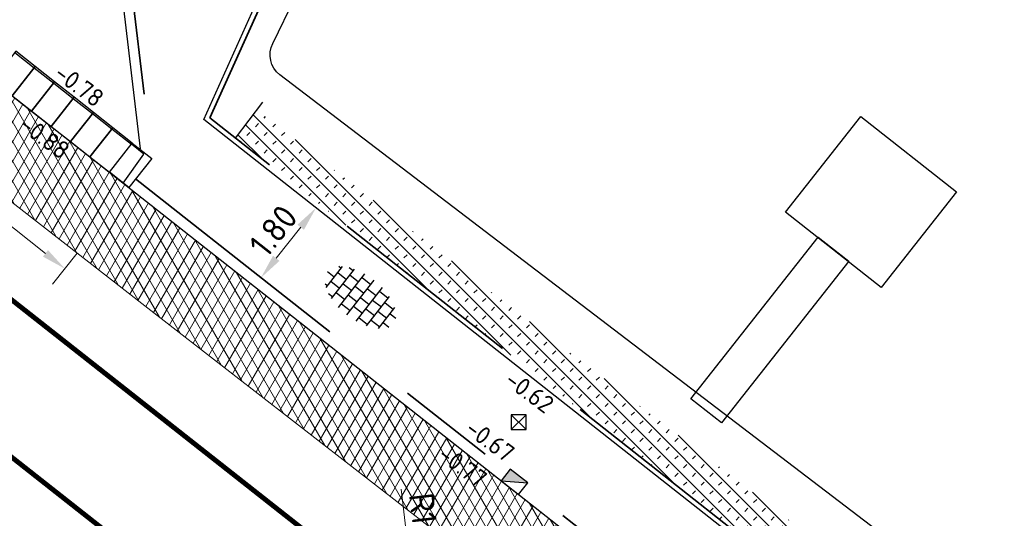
# Model space of a CAD drawing. Header units: metres. Extents: x -1 to 222837, y -2 to 853657.
# Tile 194 of 256: x 111319 to 111339, y 426538 to 426548. Entities that reach past the tile are written whole.
import ezdxf
from ezdxf.enums import TextEntityAlignment as Align

# ---------------------------------------------------------------- set-up
doc = ezdxf.new("R2010")
doc.units = ezdxf.units.M
doc.header["$XCLIPFRAME"] = 0
for name, pattern in [('1-1', [20, 10, -10]), ('VH-OPSLUITBAND_100X200', [16, 8, -2, 4, -2]), ('VH-TROTTOIRBAND_130-150', [15, 5, -2, 2, -2, 2, -2])]:
    doc.linetypes.add(name, pattern=pattern)
for name, color, linetype in [('A-Maatvoering', 30, 'Continuous'), ('GreenToColour', 30, 'Continuous'), ('Verkeersbord', 7, 'Continuous'), ('X-REF', 7, 'Continuous')]:
    doc.layers.add(name, color=color, linetype=linetype)
for name, color, linetype, lineweight in [('A-TXT-T25', 7, 'Continuous', 25), ('B-ALG_BEstaand asfalt', 8, 'Continuous', 5), ('B-GRS-WERKGRENS', 4, 'WERKGRENS', 25), ('B-OI-RI-GWA_KOLK-S', 30, 'Continuous', 30), ('Inritband', 200, 'Continuous', 25), ('N-WE-RI-HWA_KOLK-S', 150, 'Continuous', 25), ('N-WE-VH-KANTOPSLUITING_OB 150 250', 140, 'VH-OPSLUITBAND_100X200', 35), ('N-WE-VH-KANTOPSLUITING_OPSLUITBAND_100X200-G VOETPAD', 150, 'VH-OPSLUITBAND_100X200', 35), ('N-WE-VH-KANTOPSLUITING_RWSBAND-G', 210, 'VH-TROTTOIRBAND_130-150', 35), ('N-WE-VH-KANTOPSLUITING_VOORKANT OB 100X200', 7, 'Continuous', 25), ('N-WE-VH-KANTOPSLUITING_VOORKANT OB 150 250', 7, 'Continuous', 25), ('N-WE-VH-KANTOPSLUITING_VOORKANT RWS-BAND', 7, 'Continuous', 25), ('N-WE-VH-VERHARDING_ASFALT-A', 252, 'Continuous', 18), ('N-WE-VH-VERHARDING_TEGEL-S', 7, 'Continuous', 25), ('N-WE-VW-MARKERING_LANGS-G', 7, 'Continuous', 35), ('X-XX-AL-HOOGTELABEL-T25', 7, 'Continuous', 25)]:
    doc.layers.add(name, color=color, linetype=linetype, lineweight=lineweight)
doc.styles.add('NLCS-ISO', font='NLCS-ISO.ttf')
doc.styles.add('NLCS-ISO-ANNOTATIEF-T25', font='NLCS-ISO.ttf', dxfattribs={"height": 2.5})
doc.styles.add('NLCS-ISO-M1000-T25', font='NLCS-ISO.ttf')
doc.linetypes.add('WERKGRENS', pattern='A,2.5,-1,[133,ltypeshp.shx,S=1,R=0,X=-1,Y=0],-1,2.5', length=7)
doc.dimstyles.new('NLCS-ANNOTATIEF-T25-PIJL', dxfattribs={"dimtxt": 2.5, "dimasz": 2.5, "dimexe": 2, "dimexo": 2, "dimgap": 0.7, "dimtad": 1, "dimzin": 0, "dimdsep": 46, "dimtxsty": 'NLCS-ISO-ANNOTATIEF-T25', "dimcen": 0, "dimdle": 2, "dimclrd": 256, "dimclre": 256, "dimclrt": 256, "dimadec": 5, "dimazin": 0, "dimtfac": 1, "dimtofl": 0, "dimtmove": 1, "dimatfit": 0, "dimfxl": 2, "dimfxlon": 1, "dimtfillclr": 254, "dimtolj": 1, "dimtzin": 0, "dimlwd": 18, "dimlwe": 18, "dimarcsym": 0})
picture_1 = doc.add_image_def('image1.ecw', size_in_pixel=(400001, 250001))
picture_2 = doc.add_image_def('image2.ecw', size_in_pixel=(120000, 80000))
picture_3 = doc.add_image_def('image5.jpg', size_in_pixel=(378, 378))
picture_4 = doc.add_image_def('image15.png', size_in_pixel=(67, 354))

# ---------------------------------------------------------------- blocks, each defined once
blk = doc.blocks.new('SVH-TEGEL_300X300_DUN_HALFST-SO')
for p, q in [((-1.5, -2.87), (-1.5, 2.87)), ((0, -2.97), (0, 2.97)), ((1.5, -2.87), (1.5, 2.87)), ((-4.89, 1.5), (-4.5, 1.5)), ((-4.5, -1.8), (-4.5, 1.8)), ((-3.7, 2.25), (-3, 2.25)), ((-3, -2.52), (-3, 2.52)), ((-3, 1.5), (-1.5, 1.5)), ((-1.5, 2.25), (0, 2.25)), ((0, 1.5), (1.5, 1.5)), ((1.5, 2.25), (3, 2.25)), ((3, -2.52), (3, 2.52)), ((3, 1.5), (4.5, 1.5)), ((4.5, -1.8), (4.5, 1.8)), ((-5.66, 0), (-4.5, 0)), ((-4.5, 0.75), (-3, 0.75)), ((-3, 0), (-1.5, 0)), ((-1.5, 0.75), (0, 0.75)), ((0, 0), (1.5, 0)), ((1.5, 0.75), (3, 0.75)), ((3, 0), (4.5, 0)), ((4.5, 0.75), (5.48, 0.75)), ((-4.5, -0.75), (-3, -0.75)), ((-1.5, -0.75), (0, -0.75)), ((1.5, -0.75), (3, -0.75)), ((4.5, -0.75), (5.48, -0.75)), ((-4.89, -1.5), (-4.5, -1.5)), ((-3.7, -2.25), (-3, -2.25)), ((-3, -1.5), (-1.5, -1.5)), ((-1.5, -2.25), (0, -2.25)), ((0, -1.5), (1.5, -1.5)), ((1.5, -2.25), (3, -2.25)), ((3, -1.5), (4.5, -1.5))]:
    blk.add_line(p, q)
at = {"style": 'NLCS-ISO'}
blk.add_attdef('FORMAAT', text='', height=1.8, dxfattribs=at).set_placement((-5.76, 0), align=Align.MIDDLE_RIGHT)
blk.add_attdef('KLEUR', text='', height=1.8, dxfattribs=at).set_placement((5.58, 0), align=Align.MIDDLE_LEFT)
at = {"style": 'NLCS-ISO', "flags": 1}
blk.add_attdef('FUNCTIE', text='', height=1.8, dxfattribs=at).set_placement((0.12, -3.58), align=Align.MIDDLE_CENTER)
blk = doc.blocks.new('inritband tussenstuk')
at = {"layer": 'Inritband', "flags": 128}
blk.add_lwpolyline([(0, 0.75), (0, 0), (0.5, 0), (0.5, 0.75)], close=True, dxfattribs=at)
blk.add_lwpolyline([(0, 0.72), (0.5, 0.72)], dxfattribs=at)
blk = doc.blocks.new('inritband zijkant')
at = {"layer": 'Inritband', "flags": 128}
blk.add_lwpolyline([(0, 0.75), (0, 0), (0.5, 0), (0.5, 0.75)], close=True, dxfattribs=at)
blk.add_lwpolyline([(0.144, 0), (0.18, 0.72), (0.5, 0.72)], dxfattribs=at)
blk = doc.blocks.new('*D277')
at = {"layer": 'A-Maatvoering', "linetype": 'Continuous', "lineweight": 18, "transparency": 16777216}
for p, q in [((111325.127, 426543.973), (111324.812, 426544.221)), ((111324.817, 426543.581), (111324.322, 426542.952)), ((111324.013, 426542.559), (111323.699, 426542.807))]:
    blk.add_line(p, q, dxfattribs=at)
at = {"layer": 'A-Maatvoering', "transparency": 16777216}
for points in [[(111324.752, 426543.632), (111324.883, 426543.529), (111325.127, 426543.973)], [(111324.257, 426543.004), (111324.388, 426542.9), (111324.013, 426542.559)]]:
    blk.add_solid(points, dxfattribs=at)
at = {"layer": 'Defpoints', "color": 0, "transparency": 16777216}
for p in [(111325.375, 426543.778), (111324.013, 426542.559), (111324.261, 426542.364)]:
    blk.add_point(p, dxfattribs=at)
at = {"layer": 'A-Maatvoering', "transparency": 16777216, "insert": (111324.263, 426543.508), "char_height": 0.5, "attachment_point": 5, "rotation": 51.7861, "style": 'NLCS-ISO-ANNOTATIEF-T25'}
blk.add_mtext('\\A1;1.80', dxfattribs=at)
blk = doc.blocks.new('B-SRI-KOLK_STRAAT_300X300-SO')
at = {"color": 0}
for p, q in [((-0.75, 0), (0.75, 1.5)), ((0.75, 0), (-0.75, 1.5))]:
    blk.add_line(p, q, dxfattribs=at)
blk.add_3dface([(-0.75, 0), (0.75, 0), (0.75, 1.5), (-0.75, 1.5)], dxfattribs=at)
blk = doc.blocks.new('N-SRI-KOLK_TROTTOIR-SO')
blk.add_hatch(color=256).paths.add_polyline_path([(1.125, 1.5), (-1.125, 1.5), (-1.125, 0)])
blk.add_line((-1.125, 0), (1.125, 1.5))
at = {"flags": 128}
blk.add_lwpolyline([(-1.125, 0), (1.125, 0), (1.125, 1.5), (-1.125, 1.5)], close=True, dxfattribs=at)
blk = doc.blocks.new('*D482')
at = {"layer": 'A-Maatvoering', "linetype": 'Continuous', "lineweight": 18, "transparency": 16777216}
for p, q in [((111311.652, 426549.862), (111311.157, 426549.234)), ((111311.798, 426549.239), (111319.655, 426543.053)), ((111320.295, 426543.058), (111319.8, 426542.429))]:
    blk.add_line(p, q, dxfattribs=at)
at = {"layer": 'A-Maatvoering', "transparency": 16777216}
for points in [[(111311.849, 426549.304), (111311.746, 426549.173), (111311.405, 426549.548)], [(111319.706, 426543.118), (111319.603, 426542.987), (111320.047, 426542.743)]]:
    blk.add_solid(points, dxfattribs=at)
at = {"layer": 'Defpoints', "color": 0, "transparency": 16777216}
for p in [(111312.697, 426551.189), (111321.339, 426544.384), (111320.047, 426542.743)]:
    blk.add_point(p, dxfattribs=at)
at = {"layer": 'A-Maatvoering', "transparency": 16777216, "insert": (111315.967, 426546.452), "char_height": 0.5, "attachment_point": 5, "rotation": 321.7857, "style": 'NLCS-ISO-ANNOTATIEF-T25'}
blk.add_mtext('\\A1;11.00', dxfattribs=at)
blk = doc.blocks.new('*D483')
at = {"layer": 'A-Maatvoering', "linetype": 'Continuous', "lineweight": 18, "transparency": 16777216}
for p, q in [((111313.05, 426540.714), (111313.545, 426541.343)), ((111313.69, 426540.719), (111323.904, 426532.677)), ((111324.05, 426532.054), (111324.545, 426532.682))]:
    blk.add_line(p, q, dxfattribs=at)
at = {"layer": 'A-Maatvoering', "transparency": 16777216}
for points in [[(111313.742, 426540.785), (111313.639, 426540.654), (111313.297, 426541.029)], [(111323.956, 426532.743), (111323.853, 426532.612), (111324.297, 426532.368)]]:
    blk.add_solid(points, dxfattribs=at)
at = {"layer": 'Defpoints', "color": 0, "transparency": 16777216}
for p in [(111312.438, 426539.938), (111324.297, 426532.368), (111323.438, 426531.277)]:
    blk.add_point(p, dxfattribs=at)
at = {"layer": 'A-Maatvoering', "transparency": 16777216, "insert": (111319.039, 426537.005), "char_height": 0.5, "attachment_point": 5, "rotation": 321.7861, "style": 'NLCS-ISO-ANNOTATIEF-T25'}
blk.add_mtext('\\A1;14.00', dxfattribs=at)
blk = doc.blocks.new('*D1826')
at = {"layer": 'A-TXT-T25', "linetype": 'Continuous', "lineweight": 18, "transparency": 16777216}
blk.add_line((111326.849, 426538.283), (111327.155, 426535.744), dxfattribs=at)
at = {"layer": 'A-TXT-T25', "transparency": 16777216}
blk.add_solid([(111327.238, 426535.754), (111327.072, 426535.734), (111327.215, 426535.248)], dxfattribs=at)
at = {"layer": 'Defpoints', "color": 0, "transparency": 16777216}
for p in [(111327.215, 426535.248), (111327.335, 426534.255)]:
    blk.add_point(p, dxfattribs=at)
at = {"layer": 'A-TXT-T25', "transparency": 16777216, "insert": (111327.337, 426537.496), "char_height": 0.5, "attachment_point": 5, "rotation": 276.8749, "style": 'NLCS-ISO-ANNOTATIEF-T25'}
blk.add_mtext('\\A1;R1.00', dxfattribs=at)

msp = doc.modelspace()

# ---------------------------------------------------------------- hatches: boundary and pattern name
at = {"layer": 'GreenToColour', "transparency": 33554559}
h = msp.add_hatch(dxfattribs=at)
h.set_pattern_fill('AGR-PLANTGATVERBETERING_02', color=256, style=0, pattern_type=2)
h.set_pattern_definition([(135, (106543.32906, 432801.75638), (-0.176776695, -0.176776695), []), (45, (106543.32906, 432801.91638), (-0.176776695, 0.176776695), [0.09, -0.16])])
h.paths.add_polyline_path([(111341.2963, 426531.3557), (111341.9969, 426532.2514), (111337.584, 426535.452), (111329.549, 426541.596), (111323.9325, 426545.9552), (111323.4968, 426545.3839)])
at = {"layer": 'N-WE-VH-VERHARDING_ASFALT-A', "transparency": 33554559}
h = msp.add_hatch(dxfattribs=at)
h.set_pattern_fill('AVH-ASFALT', color=256, style=0, pattern_type=2)
h.set_pattern_definition([(60, (107770.70876, 433861.11063), (-0.173205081, 0.1), []), (120, (107770.70876, 433861.11063), (-0.173205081, -0.1), [])])
edge = h.paths.add_edge_path()
edge.add_line((111324.3521, 426542.0123), (111322.9068, 426543.1502))
edge.add_line((111322.9068, 426543.1502), (111310.2878, 426553.0853))
edge.add_line((111310.2878, 426553.0853), (111309.5174, 426553.6919))
edge.add_line((111309.5174, 426553.6919), (111308.7214, 426552.6412))
edge.add_line((111308.7214, 426552.6412), (111308.6689, 426552.5718))
edge.add_line((111308.6689, 426552.5718), (111308.629, 426552.519))
edge.add_line((111308.629, 426552.519), (111308.5964, 426552.4634))
edge.add_line((111308.5964, 426552.4634), (111308.4519, 426552.2796))
edge.add_line((111308.4519, 426552.2796), (111308.676, 426552.111))
edge.add_line((111308.676, 426552.111), (111313.435, 426548.411))
edge.add_line((111313.435, 426548.411), (111321.725, 426541.944))
edge.add_line((111321.725, 426541.944), (111328.03, 426537.053))
edge.add_line((111328.03, 426537.053), (111331.607, 426534.323))
edge.add_line((111331.607, 426534.323), (111334.748, 426531.913))
edge.add_line((111334.748, 426531.913), (111339.945, 426528.001))
edge.add_line((111339.945, 426528.001), (111346.436, 426523.322))
edge.add_line((111346.436, 426523.322), (111352.959, 426518.66))
edge.add_line((111352.959, 426518.66), (111355.8805, 426516.559))
edge.add_line((111355.8805, 426516.559), (111358.3241, 426514.6292))
edge.add_line((111358.3241, 426514.6292), (111360.4401, 426513.1251))
edge.add_line((111360.4401, 426513.1251), (111363.0544, 426511.5307))
edge.add_line((111363.0544, 426511.5307), (111364.5367, 426510.7298))
edge.add_line((111364.5367, 426510.7298), (111366.076, 426510.045))
edge.add_line((111366.076, 426510.045), (111367.8349, 426509.4273))
edge.add_line((111367.8349, 426509.4273), (111369.6399, 426508.9612))
edge.add_line((111369.6399, 426508.9612), (111369.964, 426508.89))
edge.add_line((111369.964, 426508.89), (111371.9185, 426508.6085))
edge.add_line((111371.9185, 426508.6085), (111373.8923, 426508.5499))
edge.add_line((111373.8923, 426508.5499), (111375.86, 426508.715))
edge.add_line((111375.86, 426508.715), (111377.4798, 426509.0405))
edge.add_line((111377.4798, 426509.0405), (111378.1625, 426509.2465))
edge.add_line((111378.1625, 426509.2465), (111379.0933, 426509.4576))
edge.add_line((111379.0933, 426509.4576), (111380.6089, 426509.9349))
edge.add_line((111380.6089, 426509.9349), (111381.4967, 426510.297))
edge.add_line((111381.4967, 426510.297), (111382.4864, 426510.7797))
edge.add_line((111382.4864, 426510.7797), (111384.1181, 426511.7707))
edge.add_line((111384.1181, 426511.7707), (111383.9658, 426512.2879))
edge.add_arc((111375.2015, 426524.4611), 15, 298.03415, 305.7529, ccw=False)
edge.add_arc((111375.2015, 426524.4611), 15, 272.52427, 298.03415, ccw=False)
edge.add_arc((111374.717, 426535.4504), 26, 231.78606, 272.52427, ccw=False)
edge.add_line((111358.6334, 426515.022), (111324.3521, 426542.0123))

# ---------------------------------------------------------------- linework, layer by layer
at = {"layer": 'B-ALG_BEstaand asfalt', "flags": 128}
msp.add_lwpolyline([(111309.5167, 426553.6924), (111308.629, 426552.519), (111308.4519, 426552.2796), (111308.676, 426552.111), (111313.435, 426548.411), (111321.725, 426541.944), (111328.03, 426537.053), (111331.607, 426534.323), (111334.748, 426531.913), (111339.945, 426528.001)], dxfattribs=at)
at = {"layer": 'B-GRS-WERKGRENS', "flags": 128}
msp.add_lwpolyline([(110696.0424, 426984.6552), (110683.8611, 426993.0575), (110681.5434, 426989.648), (110647.8047, 426943.6556), (110640.0829, 426933.4366), (110631.1128, 426920.9005, 0.1052077), (110625.3199, 426903.2705), (110623.1195, 426903.1135), (110622.8302, 426899.1404), (110622.8257, 426889.069), (110624.314, 426881.9131), (110619.9478, 426879.8593), (110610.3848, 426873.2075), (110605.3942, 426863.2003), (110609.4478, 426861.4866), (110615.1856, 426858.5041), (110624.3283, 426850.7908), (110624.9802, 426851.6022), (110633.8741, 426844.4563), (110643.0504, 426836.1435), (110655.3674, 426823.3669), (110656.8702, 426821.845), (110655.5569, 426820.1319), (110651.9971, 426815.8251), (110661.0857, 426808.031), (110673.7143, 426797.8916), (110678.9933, 426800.935), (110682.0087, 426797.6368), (110681.3441, 426795.8887), (110682.3406, 426793.9995), (110688.6092, 426792.8127), (110694.4162, 426788.3905), (110707.3498, 426779.7534), (110715.9972, 426773.9651), (110732.7151, 426767.339), (110745.7247, 426763.2028), (110771.1914, 426758.373, 0.0609615), (110771.6742, 426758.3185), (110776.6174, 426758.3652, 0.2032449), (110778.0492, 426758.9882), (110779.3918, 426760.4028), (110780.9873, 426760.4434), (110817.1705, 426756.6066), (110816.6589, 426751.3461), (110815.9469, 426746.519), (110856.8361, 426742.5539), (110868.464, 426743.0015), (110903.6966, 426739.1644), (110904.3848, 426743.7349), (110908.755, 426743.0671), (110933.5332, 426740.8075), (110948.0408, 426738.8473), (110947.4256, 426740.8728), (110946.1413, 426744.2355), (110945.7955, 426745.6803), (110945.6322, 426748.1471), (110946.284, 426749.2657), (110950.55, 426751.1074), (110955.1425, 426754.8833), (110957.03, 426770.6443, -0.1858071), (110962.3439, 426783.753), (110989.6664, 426800.1273), (111094.2752, 426788.8928), (111096.9393, 426786.2536), (111113.387, 426770.3931), (111118.0944, 426765.9923), (111122.4936, 426760.6996), (111125.9314, 426762.8446), (111132.5526, 426748.3003), (111130.756, 426746.1019), (111135.8274, 426730.5828), (111138.6736, 426726.3465), (111145.5036, 426725.3036), (111154.9471, 426706.8249), (111165.7603, 426690.152), (111168.851, 426684.8194, -0.4623624), (111168.5963, 426684.1014), (111167.0071, 426683.4965, 0.420484), (111166.7216, 426682.8413), (111168.1987, 426679.1971, 0.4081062), (111168.8402, 426678.9177), (111171.0563, 426679.7624, -0.3865109), (111171.6824, 426679.5171), (111181.5181, 426659.6501, -0.0508334), (111182.4436, 426652.4704), (111182.0314, 426643.923, 0.1424738), (111183.8712, 426635.0932), (111183.4465, 426634.9245, 0.4355486), (111183.181, 426634.2421), (111186.4656, 426627.4501, 0.391009), (111187.0968, 426627.2017), (111187.7695, 426627.4631, -0.6217047), (111188.6778, 426626.8695), (111191.3536, 426623.2086), (111193.4941, 426621.7053, 0.0312453), (111201.9852, 426616.7325), (111203.0999, 426614.7511), (111204.682, 426609.1244), (111214.9386, 426601.3343), (111217.1204, 426598.7395), (111225.8995, 426589.0359), (111234.1322, 426582.7269), (111239.4891, 426579.6722), (111245.6835, 426577.3486), (111253.4749, 426571.9169), (111263.6, 426564.0526), (111282.5854, 426548.9024), (111301.6692, 426532.7467, 0.3053725), (111302.2245, 426532.6856), (111306.0353, 426534.6841, -0.2980823), (111306.5802, 426534.6315), (111324.4609, 426520.2968), (111328.5947, 426517.3176), (111334.5617, 426512.1897), (111347.6676, 426496.9046), (111348.8032, 426495.5161), (111350.8304, 426490.6816), (111350.3674, 426489.5288), (111350.1567, 426488.113), (111358.3017, 426484.7489), (111354.8474, 426480.6644), (111368.3123, 426468.1831), (111377.3553, 426476.996, 0.1363374), (111383.9435, 426482.7516), (111385.2075, 426486.335, 0.1290898), (111392.5323, 426491.085), (111402.9598, 426500.6813), (111414.8163, 426512.1936), (111417.8476, 426515.9853), (111419.2589, 426514.9338), (111421.3759, 426518.0123), (111420.2224, 426518.9196), (111422.81, 426522.1924), (111426.863, 426530.0682, 0.0350706), (111434.8335, 426544.8206), (111439.2413, 426554.0134, -0.0523081), (111448.8827, 426568.1194, -0.040521), (111456.7487, 426576.4924, -0.0466952), (111473.4248, 426590.6198), (111485.5951, 426597.7662, -0.0126767), (111492.9285, 426600.958), (111508.0649, 426606.5204, 0.4105065), (111508.3639, 426607.1562), (111505.5678, 426615.0734, 0.4168207), (111504.9257, 426615.3769, 0.0905865), (111453.5553, 426585.3427, 0.0753554), (111438.7111, 426569.8858), (111431.5958, 426575.2906), (111449.9864, 426597.6332, -0.0167918), (111466.0879, 426610.5482, -0.0557367), (111491.1449, 426625.909), (111496.7623, 426628.282), (111500.0134, 426627.408), (111496.8382, 426635.2441, 0.4365131), (111496.1526, 426635.5043), (111483.8851, 426629.4186), (111469.1011, 426620.6492), (111459.7603, 426613.6987), (111449.6345, 426605.6254), (111441.1156, 426596.9369), (111429.1984, 426582.1603), (111431.0516, 426580.4575), (111406.3855, 426549.5491), (111397.0353, 426537.6586), (111395.2825, 426538.9636), (111392.9955, 426535.9501), (111394.7182, 426534.652), (111385.0563, 426522.0908), (111383.9989, 426523.6376), (111382.3412, 426528.1461), (111377.4375, 426522.2271), (111374.2352, 426518.6692), (111371.5931, 426517.349), (111368.7588, 426516.8835, -0.1652702), (111368.4414, 426516.9363), (111351.2649, 426526.1508), (111324.3951, 426546.666, -0.3657024), (111324.2558, 426547.2959), (111327.3573, 426553.7283), (111318.6307, 426557.5297), (111316.993, 426553.8053, -0.292044), (111316.5453, 426553.5067), (111315.0912, 426553.4777, -0.1776704), (111314.7655, 426553.5899), (111310.1408, 426557.3558), (111311.2887, 426558.5858), (111304.2587, 426562.7405), (111301.5045, 426560.4492), (111295.9509, 426564.4743), (111281.0543, 426575.6912), (111258.9288, 426592.957), (111249.3591, 426601.8548, -0.343865), (111248.8513, 426603.8594), (111251.0811, 426609.1697), (111244.5637, 426612.1342), (111243.3013, 426609.3809, -0.38751), (111240.247, 426608.7097), (111235.9586, 426611.3734), (111222.8523, 426621.7349, -0.1019607), (111210.3565, 426637.5663), (111200.0165, 426658.1073), (111201.4139, 426658.6408), (111199.3001, 426663.2598), (111197.9906, 426662.7333), (111191.4076, 426676.6319), (111174.4849, 426716.3816), (111175.4097, 426716.7231), (111171.0205, 426729.4174), (111175.0412, 426731.185), (111170.1325, 426742.3426), (111166.2238, 426740.4392, -0.410464), (111165.5682, 426740.6918), (111138.6135, 426800.3934), (111133.3697, 426808.996), (111125.2446, 426812.7715), (111122.0804, 426814.7113), (111120.4075, 426811.7274), (111112.4651, 426815.0539), (111113.977, 426818.0228), (111102.5934, 426823.5257), (111102.2145, 426825.6444), (111101.5386, 426826.104), (111098.4509, 426820.0386), (111098.1228, 426816.7559, -0.4783147), (111097.1304, 426815.9869), (111079.7528, 426814.8965), (111037.4827, 426818.9619), (111036.1483, 426820.676), (111025.3219, 426821.8651, -0.5882687), (111024.7204, 426822.5699), (111025.1154, 426826.7463), (111011.1397, 426828.3732), (111010.5098, 426823.377), (110975.0569, 426827.1641, -0.4227405), (110973.7842, 426826.145), (110972.2564, 426826.4378), (110959.5596, 426833.3734), (110958.1603, 426830.409), (110957.3954, 426829.099), (110954.2397, 426830.6759, 0.4177603), (110954.0263, 426831.7812), (110953.0451, 426832.2923), (110947.7288, 426821.8867, 0.3948319), (110948.0794, 426820.5624), (110946.5009, 426817.2404, 0.3462481), (110946.8876, 426815.8708), (110948.0794, 426815.2823), (110932.6313, 426785.3128), (110928.0532, 426787.6811), (110926.0816, 426783.9946), (110917.98, 426788.1352), (110915.9109, 426784.42), (110924.7467, 426780.0296), (110923.0733, 426776.8554, -0.3567778), (110920.2972, 426775.4672), (110916.1875, 426776.0072), (110915.9141, 426771.5714), (110913.7365, 426768.8555), (110905.8767, 426769.8295), (110900.4014, 426769.4949), (110863.1263, 426773.5086), (110863.2476, 426775.3474), (110848.047, 426776.8987), (110848.3121, 426779.5808), (110834.4844, 426781.2506), (110832.1514, 426778.2107), (110815.8574, 426780.0038), (110815.8584, 426779.1503), (110801.2397, 426780.3392), (110782.6093, 426782.222), (110759.4143, 426784.7077), (110754.5988, 426785.9779), (110742.745, 426787.1149, -0.0827147), (110722.469, 426795.3305), (110715.9744, 426799.6762), (110697.6211, 426814.5447), (110698.7305, 426815.8539), (110693.1992, 426820.2996), (110694.4011, 426821.1956), (110690.4312, 426824.4068), (110689.2759, 426823.1938), (110680.9801, 426829.6825), (110667.8024, 426840.4947), (110648.298, 426856.8491), (110644.9707, 426860.4465), (110640.9767, 426865.7977, -0.1510224), (110633.0251, 426899.4367), (110633.3008, 426902.589), (110632.0835, 426902.7381, -0.0338708), (110634.6762, 426913.6872, -0.0642324), (110643.7421, 426928.4733), (110681.0035, 426978.4881), (110692.6868, 426980.9045)], format="xyb", close=True, dxfattribs=at)
at = {"layer": 'GreenToColour', "transparency": 33554585, "flags": 128}
msp.add_lwpolyline([(111323.4968, 426545.3839), (111324.0507, 426546.1101)], dxfattribs=at)
at = {"layer": 'N-WE-VH-KANTOPSLUITING_OB 150 250', "flags": 128}
msp.add_lwpolyline([(111322.9677, 426553.8759), (111321.2129, 426549.9341), (111321.8032, 426544.9735)], dxfattribs=at)
at = {"layer": 'N-WE-VH-KANTOPSLUITING_OPSLUITBAND_100X200-G VOETPAD', "flags": 128}
msp.add_lwpolyline([(111322.9802, 426545.7906), (111325.9864, 426552.4666)], dxfattribs=at)
msp.add_lwpolyline([(111381.7568, 426520.4286), (111381.4211, 426519.9856), (111380.9517, 426520.3575), (111380.0318, 426519.1726), (111377.7448, 426520.9843), (111373.267, 426515.3318), (111376.1188, 426513.0863), (111374.9549, 426511.5716, -0.1708646), (111359.9449, 426516.6877), (111322.9802, 426545.7906)], format="xyb", dxfattribs=at)
at = {"layer": 'N-WE-VH-KANTOPSLUITING_RWSBAND-G', "flags": 128}
msp.add_lwpolyline([(111321.4754, 426544.5571), (111324.4882, 426542.1852), (111358.7695, 426515.1949, 0.1796501), (111375.8524, 426509.6954, 0.0851153), (111380.7344, 426510.7558, 0.0851153)], format="xyb", dxfattribs=at)
at = {"layer": 'N-WE-VH-KANTOPSLUITING_VOORKANT OB 100X200', "flags": 128}
msp.add_lwpolyline([(111376.2584, 426513.1038), (111375.0046, 426511.4721, -0.1713871), (111359.883, 426516.6092), (111322.8569, 426545.7604), (111325.8952, 426552.5076)], format="xyb", dxfattribs=at)
at = {"layer": 'N-WE-VH-KANTOPSLUITING_VOORKANT OB 150 250', "flags": 128}
msp.add_lwpolyline([(111321.5786, 426545.1683), (111320.9955, 426550.0682), (111321.7421, 426551.6147), (111322.785, 426553.9573)], dxfattribs=at)
at = {"layer": 'N-WE-VH-KANTOPSLUITING_VOORKANT RWS-BAND', "flags": 128}
msp.add_lwpolyline([(111247.4271, 426598.0003), (111272.0178, 426579.2441, 0.021096), (111278.9341, 426574.4162), (111298.1034, 426562.204, -0.0197524), (111302.9696, 426558.8266), (111305.738, 426556.6649), (111308.8821, 426554.192), (111310.2878, 426553.0853), (111322.9068, 426543.1502), (111324.3521, 426542.0123), (111358.6334, 426515.022, 0.1796501), (111375.8621, 426509.4756, 0.1117698), (111382.2514, 426511.2211)], format="xyb", dxfattribs=at)
at = {"layer": 'N-WE-VW-MARKERING_LANGS-G', "linetype": '1-1', "ltscale": 0.5, "const_width": 0.1, "flags": 128}
for points in [[(111327.9532, 426535.0406), (111308.0522, 426550.709)], [(111306.5057, 426548.7447), (111326.4067, 426533.0764)]]:
    msp.add_lwpolyline(points, dxfattribs=at)

# ---------------------------------------------------------------- block references
at = {"layer": 'B-OI-RI-GWA_KOLK-S', "xscale": 0.1999999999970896, "yscale": 0.1999999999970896, "zscale": 0.1999999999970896}
msp.add_blockref('B-SRI-KOLK_STRAAT_300X300-SO', (111329.226, 426539.49, -0.829), dxfattribs=at)
msp.add_blockref('B-SRI-KOLK_STRAAT_300X300-SO', (111329.226, 426539.49, -0.829), dxfattribs=at)
at = {"layer": 'Inritband', "rotation": 321.785756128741}
for p in [(111318.5893, 426546.5493), (111318.9822, 426546.24), (111319.375, 426545.9307), (111319.7679, 426545.6214), (111320.1607, 426545.3121), (111320.5536, 426545.0028)]:
    msp.add_blockref('inritband tussenstuk', p, dxfattribs=at)
at = {"layer": 'Inritband', "xscale": -1, "rotation": 321.785756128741}
msp.add_blockref('inritband zijkant', (111321.3393, 426544.3842), dxfattribs=at)
at = {"layer": 'N-WE-RI-HWA_KOLK-S', "xscale": 0.1999999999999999, "yscale": 0.1999999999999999, "zscale": 0.1999999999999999, "rotation": 321.984904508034}
msp.add_blockref('N-SRI-KOLK_TROTTOIR-SO', (111329.0477, 426538.3153), dxfattribs=at)
at = {"layer": 'N-WE-VH-VERHARDING_TEGEL-S', "xscale": 0.15, "yscale": 0.15, "zscale": 0.15, "rotation": 321.7790410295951}
msp.add_blockref('SVH-TEGEL_300X300_DUN_HALFST-SO', (111326.0265, 426542.1599), dxfattribs=at)

# ---------------------------------------------------------------- texts
at = {"layer": 'X-XX-AL-HOOGTELABEL-T25', "char_height": 0.36, "attachment_point": 1, "rotation": 323.41293, "style": 'NLCS-ISO-M1000-T25'}
for s, insert in [('\\pt0.72;-0.78', (111320.0161, 426546.9128)), ('\\pt0.72;-0.88', (111319.3098, 426545.8699)), ('\\pt0.72;-0.62', (111329.1314, 426540.7111)), ('\\pt0.72;-0.67', (111328.3304, 426539.7282)), ('\\pt0.72;-0.77', (111327.7789, 426539.2021))]:
    msp.add_mtext_dynamic_manual_height_columns(s, width=2.935624, gutter_width=2.5, heights=[0], dxfattribs=dict(at, insert=insert))

# ---------------------------------------------------------------- dimensions: what is measured, and where the dimension line sits
at = {"layer": 'A-Maatvoering'}
for p1, p2, distance, picture, middle in [((111312.6965, 426551.1889, -0.12), (111321.3393, 426544.3842, -0.12), -2.0883, '*D482', (111315.9673, 426546.4522, -0.12)), ((111325.3749, 426543.7779, -0.43), (111324.2615, 426542.3636, -0.43), -0.3161, '*D277', (111324.2634, 426543.5075, -0.43)), ((111312.4383, 426539.9375, -0.12), (111323.4382, 426531.2771, -0.12), 1.3886, '*D483', (111319.0385, 426537.0048, -0.12))]:
    dim = msp.add_aligned_dim(p1=p1, p2=p2, distance=distance, dimstyle='NLCS-ANNOTATIEF-T25-PIJL', dxfattribs=at)
    dim.commit()
    dim.dimension.update_dxf_attribs({"geometry": picture, "text_midpoint": middle})
at = {"layer": 'A-TXT-T25'}
dim = msp.add_radius_dim(center=(111327.3346, 426534.2549, -0.1), mpoint=(111327.2149, 426535.2477, -0.1), dimstyle='NLCS-ANNOTATIEF-T25-PIJL', dxfattribs=at)
dim.commit()
dim.dimension.update_dxf_attribs({"geometry": '*D1826', "text_midpoint": (111326.9495, 426537.4492, -0.1), "dimtype": 164})

# ---------------------------------------------------------------- pictures from other files: only their frames are drawn
at = {"layer": 'Verkeersbord'}
image = msp.add_image(picture_3, insert=(111334.6243, 426543.8857), size_in_units=(2.461, 2.461), rotation=-38.21394, dxfattribs=at)
image.dxf.flags = 7
image = msp.add_image(picture_4, insert=(111332.7074, 426540.1115), size_in_units=(0.7878, 4.1625), rotation=-38.21394, dxfattribs=at)
image.dxf.flags = 7
at = {"layer": 'X-REF'}
image = msp.add_image(picture_1, insert=(100000.0001, 424999.9001), size_in_units=(40000, 25000.0375), dxfattribs=at)
image.set_boundary_path([(93497.8255, 208977.5368), (156894.5073, 250000.5)])
image = msp.add_image(picture_2, insert=(109499.5231, 424999.9595), size_in_units=(6001.8618, 4001.2412), dxfattribs=at)
image.dxf.flags = 7

doc.saveas('drawing.dxf')
